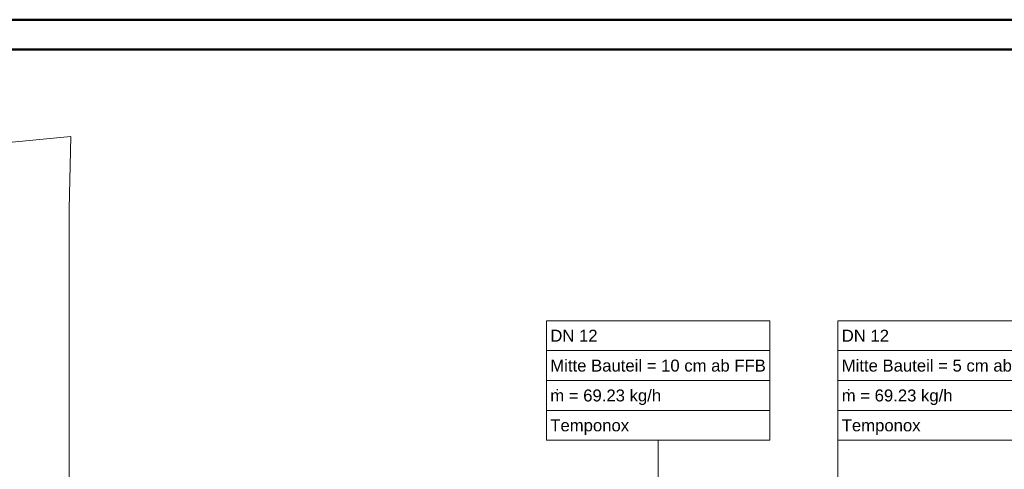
# Model space of a CAD drawing. Extents: x -208 to 552, y -140 to 454.
# Tile 16 of 47: x -118 to 47, y 379 to 454. Entities that reach past the tile are written whole.
import ezdxf
from ezdxf.lldxf.tags import DXFTag

# ---------------------------------------------------------------- set-up
doc = ezdxf.new("R2010")
doc.units = 0
doc.layers.get('0').update_dxf_attribs({"lineweight": 35})
doc.layers.add('5_DG-BESTAND', color=7, linetype='Continuous', lineweight=25)
for name, color, linetype, lineweight, true_color in [('H_Ruecklauf_Beschriftung', 5, 'Continuous', 18, 0x0000ff), ('H_Vorlauf_Beschriftung', 1, 'Continuous', 18, 0xff0000), ('Rahmen', 7, 'Continuous', 35, 0x009900)]:
    doc.layers.add(name, color=color, linetype=linetype, lineweight=lineweight, true_color=true_color)
doc.styles.get("Standard").update_dxf_attribs({"font": 'arial.ttf'})
tags = doc.linetypes.add('ALL_S14', pattern=[0.002, 0.001, -0.001]).pattern_tags.tags
tags[6:7] = [DXFTag(74, 4), DXFTag(75, 0), DXFTag(340, '0'), DXFTag(46, 1.0), DXFTag(50, 0.0), DXFTag(44, 0.0), DXFTag(45, 0.0)]
tags[4:5] = [DXFTag(74, 4), DXFTag(75, 0), DXFTag(340, '0'), DXFTag(46, 1.0), DXFTag(50, 0.0), DXFTag(44, 0.0), DXFTag(45, 0.0)]

# ---------------------------------------------------------------- blocks, each defined once
blk = doc.blocks.new('Referenz-A06HSU36NL', base_point=(-177.96, -120.34))
at = {"layer": '5_DG-BESTAND', "color": 0, "linetype": 'ALL_S14', "lineweight": 13, "ltscale": 0.13}
for p, q in [((-177.96, 427.52), (-109.44, 434.21)), ((-109.44, 434.21), (-109.7, 422.11)), ((-109.7, 372.11), (-109.7, 422.11))]:
    blk.add_line(p, q, dxfattribs=at)
blk = doc.blocks.new('Bauteilbeschriftung-A06HSU3QNL', base_point=(19.01, 358.9))
at = {"color": 0, "lineweight": -2}
for p, q in [((19.01, 403.38), (54.87, 403.38)), ((19.01, 383.38), (19.01, 403.38)), ((54.87, 403.38), (54.87, 383.38)), ((19.01, 398.38), (54.87, 398.38)), ((19.01, 393.38), (54.87, 393.38)), ((19.01, 388.38), (54.87, 388.38)), ((54.87, 383.38), (19.01, 383.38))]:
    blk.add_line(p, q, dxfattribs=at)
at = {"color": 0, "linetype": 'ByBlock', "lineweight": -2, "ltscale": 0.18}
blk.add_line((19.01, 383.38), (19.01, 358.9), dxfattribs=at)
at = {"color": 0, "linetype": 'ByBlock', "lineweight": -2, "ltscale": 0.18, "char_height": 2, "attachment_point": 1}
for s, insert in [('{\\fArial;DN 12}', (19.68, 401.88)), ('{\\fArial;Mitte Bauteil = 5 cm ab FFB}', (19.68, 396.88)), ('{\\fArial;ṁ = 69.23 kg/h}', (19.68, 391.88)), ('{\\fArial;Temponox }', (19.68, 386.88))]:
    blk.add_mtext(s, dxfattribs=dict(at, insert=insert))
blk = doc.blocks.new('Bauteilbeschriftung-A06HSU46NL', base_point=(-29.79, 357.3))
at = {"color": 0, "lineweight": -2}
for p, q in [((-29.79, 403.38), (7.62, 403.38)), ((-29.79, 383.38), (-29.79, 403.38)), ((7.62, 403.38), (7.62, 383.38)), ((-29.79, 398.38), (7.62, 398.38)), ((-29.79, 393.38), (7.62, 393.38)), ((-29.79, 388.38), (7.62, 388.38)), ((7.62, 383.38), (-29.79, 383.38))]:
    blk.add_line(p, q, dxfattribs=at)
at = {"color": 0, "linetype": 'ByBlock', "lineweight": -2, "ltscale": 0.18}
blk.add_line((-11.09, 383.38), (-11.09, 357.3), dxfattribs=at)
at = {"color": 0, "linetype": 'ByBlock', "lineweight": -2, "ltscale": 0.18, "char_height": 2, "attachment_point": 1}
for s, insert in [('{\\fArial;DN 12}', (-29.13, 401.88)), ('{\\fArial;Mitte Bauteil = 10 cm ab FFB}', (-29.13, 396.88)), ('{\\fArial;ṁ = 69.23 kg/h}', (-29.13, 391.88)), ('{\\fArial;Temponox }', (-29.13, 386.88))]:
    blk.add_mtext(s, dxfattribs=dict(at, insert=insert))

msp = doc.modelspace()

# ---------------------------------------------------------------- linework, layer by layer
at = {"layer": 'Rahmen', "lineweight": 50, "ltscale": 0.5}
for points in [[(552.04, -140.24), (552.04, 453.76), (-207.96, 453.76), (-207.96, -140.24), (202.04, -140.24), (452.04, -140.24), (552.04, -140.24)], [(547.04, -135.24), (547.04, 448.76), (-177.96, 448.76), (-177.96, -135.24), (197.04, -135.24), (447.04, -135.24), (547.04, -135.24)]]:
    msp.add_lwpolyline(points, close=True, dxfattribs=at)

# ---------------------------------------------------------------- block references
at = {"color": 251, "lineweight": 25, "ltscale": 0.25, "true_color": 0x585858}
msp.add_blockref('Referenz-A06HSU36NL', (-177.96, -120.34), dxfattribs=at)
at = {"layer": 'H_Ruecklauf_Beschriftung', "ltscale": 0.18}
msp.add_blockref('Bauteilbeschriftung-A06HSU3QNL', (19.01, 358.9), dxfattribs=at)
at = {"layer": 'H_Vorlauf_Beschriftung', "ltscale": 0.18}
msp.add_blockref('Bauteilbeschriftung-A06HSU46NL', (-29.79, 357.3), dxfattribs=at)

doc.saveas('drawing.dxf')
